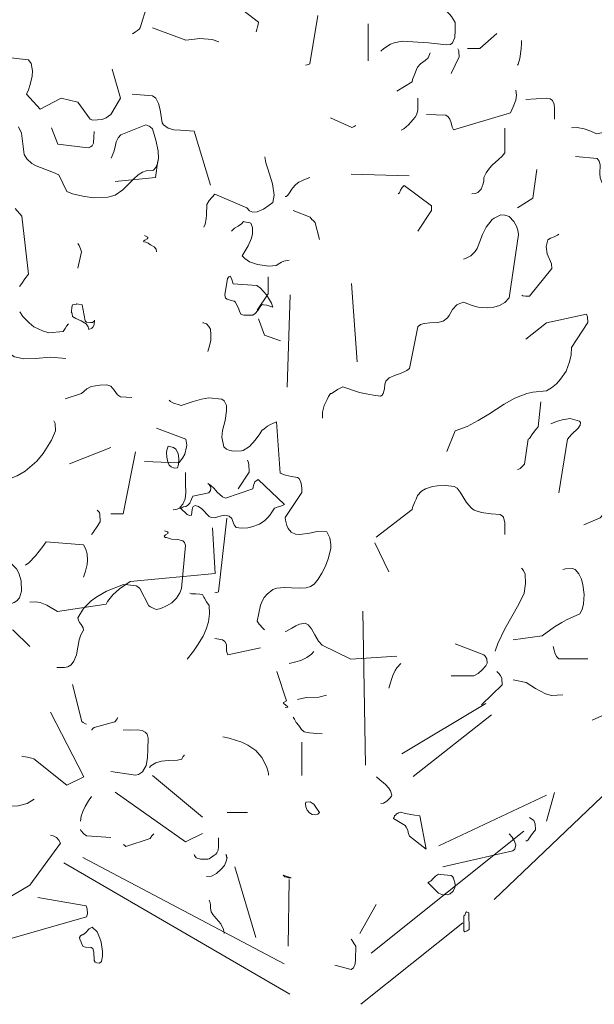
# Model space of a CAD drawing. Header units: metres. Extents: x 180716 to 180809, y 418548 to 418668.
# Tile 62 of 148: x 180798.457 to 180798.957, y 418576.149 to 418577.005. Entities that reach past the tile are written whole.
import ezdxf

# ---------------------------------------------------------------- set-up
doc = ezdxf.new("R2010")
doc.units = ezdxf.units.M
doc.layers.get('0').update_dxf_attribs({"color": 30, "lineweight": 0})
doc.layers.add('B-WE-GR-BOOM-SD', color=253, linetype='Continuous', lineweight=0)

# ---------------------------------------------------------------- blocks, each defined once
blk = doc.blocks.new('SGR-BOOM_S02_G_ZIJ-D')
at = {"flags": 128}
for points in [[(-0.4293, 6.6299), (-0.3137, 6.6722), (-0.3026, 6.6655), (-0.2948, 6.66), (-0.2859, 6.6522), (-0.2748, 6.6344), (-0.2703, 6.6066), (-0.2714, 6.5677), (-0.2703, 6.5376), (-0.267, 6.5243), (-0.2547, 6.5143), (-0.2314, 6.5098), (-0.1613, 6.4564), (-0.1624, 6.4487), (-0.1647, 6.4398), (-0.1669, 6.4309), (-0.1702, 6.4231)], [(-0.6017, 6.4164), (-0.5973, 6.4175), (-0.5895, 6.4231), (-0.5828, 6.4275), (-0.5772, 6.432), (-0.5739, 6.4364), (-0.525, 6.5955)], [(0.2635, 6.3552), (0.2746, 6.3652), (0.298, 6.3797), (0.3102, 6.3853), (0.338, 6.3908), (0.4303, 6.3853), (0.4926, 6.3775), (0.5059, 6.3786), (0.5137, 6.3842), (0.5215, 6.4031), (0.5226, 6.4275), (0.5226, 6.4553), (0.5104, 6.4765), (0.5026, 6.4842), (0.4948, 6.492), (0.4804, 6.5009), (0.4648, 6.5087), (0.4615, 6.5076), (0.4537, 6.5065), (0.4448, 6.5009), (0.4403, 6.4965), (0.4359, 6.4931)], [(0.0022, 6.3074), (0.0077, 6.3085), (0.0111, 6.3096), (0.0144, 6.3108), (0.0166, 6.3119), (0.0444, 6.4798)], [(-0.5305, 6.4364), (-0.4149, 6.3942), (-0.3937, 6.3964), (-0.3659, 6.3997), (-0.3226, 6.3964), (-0.2992, 6.3886)], [(0.2201, 6.3219), (0.2201, 6.4509)], [(0.566, 6.3652), (0.6082, 6.3652), (0.6672, 6.4175)], [(0.7395, 6.3074), (0.7417, 6.3108), (0.7473, 6.3308), (0.7528, 6.3641), (0.7539, 6.3819), (0.7539, 6.3931)], [(0.5093, 6.2785), (0.5371, 6.3363), (0.536, 6.353), (0.5349, 6.3564), (0.5315, 6.3641)], [(-1.0655, 6.3263), (-1.0499, 6.3319), (-1.0343, 6.3341), (-0.962, 6.3252), (-0.9531, 6.313), (-0.9487, 6.2874), (-0.9498, 6.2685), (-0.9565, 6.2396), (-0.962, 6.2218), (-0.9687, 6.2062), (-0.9209, 6.154), (-0.8486, 6.1929), (-0.7908, 6.1784), (-0.7474, 6.1195), (-0.7385, 6.1161), (-0.7062, 6.1184), (-0.6918, 6.1239), (-0.6751, 6.135), (-0.6417, 6.1929), (-0.6707, 6.293)], [(0.3202, 6.2162), (0.3736, 6.2496), (0.3747, 6.2574), (0.3825, 6.2774), (0.3881, 6.2919), (0.3914, 6.2996), (0.4025, 6.3119), (0.4103, 6.3174), (0.4181, 6.323), (0.4292, 6.333), (0.4359, 6.3497)], [(0.4225, 6.135), (0.4904, 6.1328), (0.4982, 6.1273), (0.5037, 6.1195), (0.5082, 6.1061), (0.5126, 6.0917), (0.5171, 6.0828), (0.715, 6.1417), (0.725, 6.1617), (0.7339, 6.1851), (0.7361, 6.2029), (0.7339, 6.2207)], [(-0.6017, 6.2062), (-0.5305, 6.2007), (-0.5194, 6.1918), (-0.5094, 6.174), (-0.5038, 6.1517), (-0.4972, 6.1061), (-0.4927, 6.0995), (-0.476, 6.0883), (-0.456, 6.0828), (-0.4327, 6.0806), (-0.386, 6.0772), (-0.3292, 5.8904)], [(0.3347, 6.0806), (0.3436, 6.0861), (0.3603, 6.0995), (0.3758, 6.1173), (0.3836, 6.1261), (0.3892, 6.1373), (0.3925, 6.1517), (0.3925, 6.1918)], [(0.7684, 6.1873), (0.8407, 6.1918), (0.8529, 6.1895), (0.8618, 6.184), (0.8674, 6.1717), (0.8685, 6.1551), (0.8685, 6.1195)], [(-0.9968, 6.0925), (-0.9868, 6.0702), (-0.9768, 5.9968), (-0.9679, 5.9812), (-0.9501, 5.9657), (-0.9356, 5.9568), (-0.8745, 5.9334), (-0.8567, 5.9256), (-0.8289, 5.8678), (-0.8089, 5.86), (-0.7733, 5.8511), (-0.7355, 5.8456), (-0.6854, 5.8478), (-0.661, 5.8556), (-0.6332, 5.8734), (-0.5953, 5.9123), (-0.5809, 5.9256), (-0.5653, 5.9356), (-0.552, 5.9401), (-0.5308, 5.9412), (-0.5275, 5.9423), (-0.5186, 5.9512), (-0.5131, 5.9657), (-0.5097, 5.9824), (-0.5108, 6.009), (-0.5186, 6.0469), (-0.5308, 6.0858), (-0.5386, 6.0925), (-0.542, 6.0947), (-0.5542, 6.0991), (-0.6409, 6.0647), (-0.6498, 6.0546), (-0.6565, 6.0402), (-0.661, 6.0235), (-0.6654, 6.0057), (-0.6743, 5.9835)], [(0.0889, 6.1239), (0.1634, 6.0906), (0.1667, 6.0917), (0.1712, 6.0939), (0.1745, 6.0961), (0.1768, 6.0972)], [(-0.882, 6.0894), (-0.8597, 6.0327), (-0.7541, 6.0194), (-0.7507, 6.0205), (-0.7463, 6.0227), (-0.7407, 6.0272), (-0.7363, 6.0361), (-0.7352, 6.0583), (-0.7341, 6.0761)], [(0.5804, 5.8592), (0.5927, 5.8604), (0.596, 5.8626), (0.6016, 5.8648), (0.6094, 5.8726), (0.6127, 5.8759), (0.6205, 5.8948), (0.6227, 5.9048), (0.6227, 5.916), (0.6305, 5.9326), (0.6416, 5.9493), (0.6516, 5.9593), (0.6739, 5.9794), (0.6861, 5.9905), (0.6961, 6.0027), (0.6961, 6.0883)], [(0.9274, 6.0894), (0.9474, 6.0906), (0.9719, 6.0861), (0.9953, 6.0772), (1.0142, 6.0683), (1.1187, 6.0894)], [(-0.9935, 5.5375), (-0.9857, 5.5475), (-0.9746, 5.5642), (-0.9623, 5.5809), (-0.9857, 5.7822), (-1.0079, 5.8089)], [(-0.6607, 5.9026), (-0.5205, 5.916), (-0.5116, 5.9749)], [(-0.3515, 5.7436), (-0.347, 5.7547), (-0.3437, 5.7725), (-0.3426, 5.787), (-0.3415, 5.8225), (-0.3337, 5.837), (-0.3137, 5.8581), (-0.2025, 5.8114), (-0.1925, 5.8003), (-0.1813, 5.7959), (-0.1658, 5.797), (-0.1446, 5.807), (-0.1246, 5.8203), (-0.1113, 5.8292), (-0.1068, 5.8548), (-0.1135, 5.8948), (-0.1291, 5.9471), (-0.1357, 5.9671), (-0.1402, 5.9882)], [(0.9419, 5.9894), (1.0164, 5.9827), (1.0242, 5.9738), (1.0275, 5.9604), (1.0264, 5.9304), (1.0275, 5.9149), (1.0331, 5.9004), (1.0431, 5.8893)], [(0.7395, 5.8114), (0.7929, 5.8448), (0.8073, 5.9449)], [(-0.069, 5.8503), (-0.0657, 5.8503), (-0.0612, 5.8537), (-0.0557, 5.8592), (-0.0434, 5.8793), (-0.0323, 5.8926), (-0.0212, 5.9004), (-0.0112, 5.9048), (-0.0045, 5.9082), (0.0166, 5.916)], [(0.1612, 5.9282), (0.3625, 5.9226)], [(0.3247, 5.8592), (0.3291, 5.8637), (0.3324, 5.8726), (0.338, 5.8815), (0.3458, 5.8882), (0.4403, 5.8181), (0.4403, 5.8014), (0.3925, 5.7302)], [(-0.0412, 5.8014), (0.0177, 5.7781), (0.0244, 5.7703), (0.0288, 5.7669), (0.0333, 5.7625), (0.0355, 5.7592), (0.0511, 5.7013)], [(0.0611, 5.0797), (0.0611, 5.1008), (0.0667, 5.1241), (0.0767, 5.1453), (0.0822, 5.1553), (0.0889, 5.1653), (0.0922, 5.1653), (0.0978, 5.1686), (0.1134, 5.1798), (0.1323, 5.1887), (0.1901, 5.1686), (0.2135, 5.1642), (0.239, 5.1597), (0.2624, 5.1564), (0.2691, 5.1597), (0.2724, 5.1653), (0.2768, 5.182), (0.278, 5.1975), (0.2813, 5.2087), (0.2935, 5.2198), (0.3147, 5.2298), (0.3324, 5.2354), (0.3547, 5.2454), (0.3636, 5.252), (0.3925, 5.3977), (0.4025, 5.4055), (0.4147, 5.4088), (0.4348, 5.4111), (0.4626, 5.4122), (0.4815, 5.4166), (0.4959, 5.4289), (0.5015, 5.4366), (0.5137, 5.4578), (0.5282, 5.4733), (0.5393, 5.4789), (0.5515, 5.4834), (0.5816, 5.4711), (0.6027, 5.4656), (0.6349, 5.4633), (0.6572, 5.4656), (0.6772, 5.4711), (0.695, 5.4822), (0.7106, 5.4978), (0.7428, 5.718), (0.7406, 5.7336), (0.7361, 5.7469), (0.7272, 5.7636), (0.7106, 5.7814), (0.7039, 5.7836), (0.6994, 5.7847), (0.6961, 5.7858), (0.6816, 5.787), (0.6583, 5.7747), (0.6516, 5.7703), (0.6305, 5.7436), (0.6183, 5.718), (0.5994, 5.6702), (0.5927, 5.6591), (0.5771, 5.6446), (0.5615, 5.6357), (0.5515, 5.6324)], [(-0.2558, 5.7302), (-0.2447, 5.7403), (-0.2325, 5.7469), (-0.2214, 5.7558), (-0.2136, 5.7636), (-0.2103, 5.7625), (-0.1913, 5.7592), (-0.188, 5.758), (-0.1825, 5.7425), (-0.1825, 5.7202), (-0.1858, 5.7058), (-0.198, 5.6791), (-0.218, 5.6446), (-0.2091, 5.6346), (-0.1925, 5.6235), (-0.1647, 5.6146), (-0.1257, 5.6079), (-0.1002, 5.6101), (-0.0879, 5.619), (-0.0813, 5.6224), (-0.0735, 5.6257), (-0.0546, 5.629)], [(-0.5161, 5.658), (-0.5172, 5.6669), (-0.525, 5.6757), (-0.5372, 5.6824), (-0.5461, 5.688), (-0.5539, 5.6913), (-0.5606, 5.6924), (-0.5617, 5.6947), (-0.5572, 5.6991), (-0.5494, 5.7036), (-0.5472, 5.7069), (-0.5472, 5.7091), (-0.5583, 5.7147)], [(0.755, 5.5078), (0.7584, 5.5056), (0.7673, 5.5034), (0.7817, 5.5034), (0.8596, 5.6001), (0.8574, 5.6168), (0.8429, 5.6513), (0.8396, 5.6769), (0.8451, 5.7002), (0.854, 5.7058), (0.8674, 5.7102), (0.8785, 5.7158), (0.884, 5.7191)], [(-0.7908, 5.6869), (-0.7863, 5.6802), (-0.7808, 5.6691), (-0.7774, 5.658), (-0.7908, 5.6012)], [(-0.2784, 5.5086), (-0.2695, 5.5653), (-0.2651, 5.5709), (-0.2606, 5.5731), (-0.2562, 5.5653), (-0.2495, 5.5464), (-0.1672, 5.5409), (-0.155, 5.532), (-0.1338, 5.5086), (-0.116, 5.4797), (-0.1116, 5.4652), (-0.1227, 5.4697), (-0.1327, 5.473), (-0.1438, 5.4741), (-0.1494, 5.4752), (-0.1538, 5.4708), (-0.1605, 5.4597), (-0.1639, 5.4541), (-0.1727, 5.4441), (-0.1816, 5.4385), (-0.1928, 5.4374), (-0.2128, 5.4385), (-0.2217, 5.4408), (-0.2272, 5.4486), (-0.2317, 5.4619), (-0.2406, 5.4797), (-0.2417, 5.483), (-0.2461, 5.4864), (-0.2573, 5.4886), (-0.2706, 5.493), (-0.2762, 5.4975), (-0.2784, 5.5086), (-0.2784, 5.5086)], [(-0.1658, 5.4556), (-0.128, 5.5123), (-0.128, 5.5712)], [(0.1816, 5.2752), (0.1618, 5.5481)], [(-0.0619, 5.1877), (-0.052, 5.5091)], [(-0.8133, 5.4497), (-0.8122, 5.4497), (-0.8111, 5.4652), (-0.8089, 5.4741), (-0.8033, 5.4752), (-0.7955, 5.4764), (-0.7944, 5.4775), (-0.7877, 5.4764), (-0.7755, 5.4741), (-0.7644, 5.4185), (-0.7599, 5.4141), (-0.7466, 5.4119), (-0.7388, 5.413), (-0.7344, 5.4163), (-0.7321, 5.4207), (-0.7332, 5.4041), (-0.7377, 5.3963), (-0.7421, 5.3929), (-0.7522, 5.3885), (-0.7544, 5.3974), (-0.761, 5.4074), (-0.7788, 5.4185), (-0.7977, 5.4263), (-0.8089, 5.433), (-0.81, 5.443), (-0.8111, 5.4463), (-0.8133, 5.4497), (-0.8133, 5.4497)], [(-0.9924, 5.4497), (-0.9812, 5.433), (-0.9601, 5.4107), (-0.9434, 5.3974), (-0.9134, 5.3829), (-0.8912, 5.3763), (-0.8411, 5.3807), (-0.8344, 5.3918), (-0.83, 5.3996), (-0.8233, 5.4074)], [(-0.1613, 5.4255), (-0.1413, 5.3688), (-0.0846, 5.3488)], [(0.4937, 4.964), (0.5226, 5.0363), (0.5649, 5.0508), (0.6027, 5.0719), (0.6394, 5.0941), (0.6928, 5.1286), (0.7306, 5.1497), (0.7717, 5.1653), (0.7929, 5.1697), (0.8407, 5.1753), (0.8585, 5.1853), (0.8752, 5.1987), (0.8896, 5.2153), (0.9085, 5.2431), (0.9207, 5.2754), (0.9263, 5.2999), (0.9274, 5.3254), (0.9841, 5.4122), (0.983, 5.4322), (0.9797, 5.4411), (0.8407, 5.4111), (0.7684, 5.3544)], [(-0.3559, 5.4122), (-0.3548, 5.4111), (-0.3459, 5.4088), (-0.3426, 5.4077), (-0.3348, 5.3988), (-0.3292, 5.3888), (-0.327, 5.3699), (-0.3281, 5.351), (-0.3326, 5.331), (-0.3381, 5.3121)], [(-0.8341, 5.1475), (-0.7774, 5.1653), (-0.7596, 5.182), (-0.7441, 5.1898), (-0.714, 5.1942), (-0.6896, 5.1953), (-0.6751, 5.1909), (-0.664, 5.1775), (-0.6518, 5.1608), (-0.6417, 5.1542), (-0.6028, 5.152)], [(-0.4727, 5.1419), (-0.4683, 5.1375), (-0.4594, 5.133), (-0.4304, 5.1241), (-0.3926, 5.1364), (-0.3604, 5.1464), (-0.3348, 5.1508), (-0.2892, 5.1464), (-0.2814, 5.1397), (-0.2736, 5.1241), (-0.2725, 5.1052), (-0.2781, 5.0719), (-0.287, 5.0374), (-0.2892, 5.0141), (-0.2825, 4.9796), (-0.2736, 4.9718), (-0.2614, 4.9673), (-0.247, 4.9651), (-0.2214, 4.9662), (-0.2147, 4.9673), (-0.1925, 4.9818), (-0.1736, 5.0029), (-0.1569, 5.0252), (-0.1502, 5.0374), (-0.1424, 5.043), (-0.1302, 5.0519), (-0.1202, 5.0574), (-0.099, 5.0674), (-0.0868, 4.8884), (-0.0679, 4.8817), (-0.0468, 4.8773), (-0.0256, 4.8739), (-0.0201, 4.8695), (-0.0145, 4.8572), (-0.0123, 4.8461), (-0.0112, 4.835), (-0.0112, 4.8217), (-0.069, 4.7349), (-0.0679, 4.7249), (-0.0657, 4.716), (-0.0635, 4.7071), (-0.059, 4.696), (-0.0479, 4.6838), (-0.0334, 4.6771), (-0.0179, 4.6749), (0.0155, 4.6804), (0.0422, 4.686), (0.0756, 4.6849), (0.0867, 4.6637), (0.09, 4.6404), (0.09, 4.627), (0.0811, 4.5903), (0.0711, 4.5648), (0.0589, 4.5414), (0.0455, 4.5203), (0.0322, 4.5025), (0.0188, 4.4947), (0.0044, 4.4903), (-0.0201, 4.4891), (-0.0468, 4.4903), (-0.0724, 4.4914), (-0.0979, 4.4891), (-0.1113, 4.4836), (-0.1313, 4.468), (-0.1424, 4.4558), (-0.148, 4.4458), (-0.1546, 4.4302), (-0.1658, 4.3735), (-0.1591, 4.3635), (-0.1558, 4.3601), (-0.1491, 4.3524), (-0.1458, 4.349), (-0.1413, 4.3435)], [(0.7395, 4.9017), (0.7439, 4.9028), (0.7484, 4.9051), (0.7584, 4.914), (0.7639, 4.9195), (0.7773, 5.0063), (0.7817, 5.0096), (0.7917, 5.0252), (0.8029, 5.0407), (0.8118, 5.0496), (0.8207, 5.1364)], [(0.8551, 5.0596), (0.8752, 5.0685), (0.8952, 5.0741), (0.923, 5.0786), (0.9552, 5.0697), (0.9586, 5.0652), (0.9574, 5.0552), (0.9508, 5.0452), (0.9274, 5.0229), (0.9141, 5.0063), (0.884, 4.8205)], [(-0.5583, 4.9295), (-0.4427, 4.9251), (-0.4382, 4.9262), (-0.426, 4.9407), (-0.4182, 4.9551), (-0.4127, 4.9796), (-0.4115, 4.9862), (-0.4149, 5.0063), (-0.5161, 5.0452)], [(-0.8197, 4.9206), (-0.6751, 4.9774)], [(-0.6751, 4.7471), (-0.6329, 4.7471), (-0.5895, 4.9629)], [(-0.4808, 4.9448), (-0.4819, 4.9603), (-0.4808, 4.9681), (-0.4764, 4.9826), (-0.4574, 4.9781), (-0.4497, 4.9715), (-0.4408, 4.957), (-0.4385, 4.9392), (-0.4397, 4.9192), (-0.443, 4.907), (-0.4552, 4.9058), (-0.4652, 4.9103), (-0.473, 4.917), (-0.4775, 4.927), (-0.4808, 4.9448), (-0.4808, 4.9448)], [(-0.2325, 4.8339), (-0.1947, 4.8917), (-0.1958, 4.9195), (-0.198, 4.9284), (-0.2002, 4.934)], [(-0.4583, 4.7616), (-0.4494, 4.7627), (-0.4449, 4.7638), (-0.4371, 4.7672), (-0.4327, 4.7716), (-0.4249, 4.7805), (-0.4171, 4.7994), (-0.4149, 4.8205), (-0.416, 4.8517), (-0.416, 4.8906)], [(-0.4241, 4.7713), (-0.4141, 4.7724), (-0.4085, 4.7757), (-0.4007, 4.7846), (-0.3952, 4.798), (-0.3907, 4.8091), (-0.334, 4.8202), (-0.3284, 4.828), (-0.3273, 4.8369), (-0.3284, 4.8425), (-0.3329, 4.8491), (-0.3385, 4.8525), (-0.3284, 4.8469), (-0.3162, 4.8358), (-0.3051, 4.8224), (-0.2873, 4.8069), (-0.2762, 4.8013), (-0.1816, 4.8347), (-0.1794, 4.8458), (-0.1739, 4.858), (-0.1627, 4.8669), (-0.0715, 4.7802), (-0.0782, 4.7757), (-0.0871, 4.7724), (-0.0971, 4.7702), (-0.106, 4.7668), (-0.1105, 4.7602), (-0.1149, 4.7535), (-0.1216, 4.7435), (-0.1305, 4.7335), (-0.1394, 4.7246), (-0.1583, 4.7112), (-0.185, 4.7023), (-0.1983, 4.699), (-0.2206, 4.6979), (-0.2395, 4.7001), (-0.2461, 4.709), (-0.2517, 4.7235), (-0.255, 4.7312), (-0.2639, 4.739), (-0.2795, 4.7424), (-0.284, 4.7413), (-0.2906, 4.7401), (-0.2995, 4.7379), (-0.314, 4.7335), (-0.3262, 4.7346), (-0.3329, 4.7379), (-0.3585, 4.7646), (-0.3707, 4.7724), (-0.3818, 4.7757), (-0.3885, 4.7724), (-0.3918, 4.7679), (-0.3929, 4.7613), (-0.3941, 4.7535), (-0.3952, 4.7424), (-0.4018, 4.7413), (-0.4096, 4.7446), (-0.433, 4.7668), (-0.4285, 4.7679), (-0.4274, 4.7691), (-0.4241, 4.7702), (-0.4241, 4.7713), (-0.4241, 4.7713)], [(0.2479, 4.666), (0.3736, 4.7627), (0.3747, 4.7694), (0.3825, 4.7894), (0.3869, 4.7983), (0.3914, 4.8105), (0.4058, 4.8261), (0.4192, 4.8339), (0.4437, 4.8417), (0.4615, 4.845), (0.4904, 4.8461), (0.5193, 4.8417), (0.5293, 4.8361), (0.5404, 4.8228), (0.5627, 4.7861), (0.5793, 4.7672), (0.5893, 4.7605), (0.6138, 4.7516), (0.6483, 4.7471), (0.6794, 4.7449), (0.6872, 4.7394), (0.6905, 4.736), (0.695, 4.716), (0.695, 4.6749)], [(0.9708, 4.7093), (1.0275, 4.7338), (1.0998, 4.815)], [(-0.7429, 4.6749), (-0.7374, 4.6826), (-0.7341, 4.6882), (-0.7252, 4.6993), (-0.7129, 4.7193), (-0.714, 4.746), (-0.7151, 4.7516), (-0.7229, 4.7605)], [(-0.3137, 4.4725), (-0.3081, 4.4736), (-0.3037, 4.4747), (-0.3003, 4.4758), (-0.2714, 4.7327)], [(-0.9579, 4.4399), (-0.9379, 4.441), (-0.9212, 4.4388), (-0.8978, 4.4299), (-0.8611, 4.4076), (-0.6921, 4.4332), (-0.6877, 4.4421), (-0.6687, 4.4655), (-0.6454, 4.4866), (-0.6087, 4.5122), (-0.3129, 4.54), (-0.3218, 4.699)], [(-0.8631, 4.2133), (-0.8364, 4.2133), (-0.8308, 4.2145), (-0.8252, 4.2156), (-0.8141, 4.2222), (-0.8041, 4.2345), (-0.7952, 4.2567), (-0.7908, 4.2834), (-0.7852, 4.309), (-0.7796, 4.3268), (-0.7708, 4.3423), (-0.7719, 4.3512), (-0.7785, 4.3624), (-0.7841, 4.369), (-0.7885, 4.3779), (-0.7908, 4.3857), (-0.7708, 4.418), (-0.7441, 4.4447), (-0.724, 4.4591), (-0.6907, 4.478), (-0.6317, 4.5014), (-0.6162, 4.5003), (-0.5873, 4.4969), (-0.5817, 4.4936), (-0.575, 4.488), (-0.5428, 4.4269), (-0.5372, 4.4235), (-0.5239, 4.4169), (-0.5161, 4.4146), (-0.5016, 4.418), (-0.4816, 4.4269), (-0.4627, 4.438), (-0.4471, 4.4536), (-0.4349, 4.4725), (-0.4293, 4.488), (-0.416, 4.6371), (-0.4193, 4.6471), (-0.4249, 4.6537), (-0.4427, 4.6582), (-0.4649, 4.6593), (-0.4816, 4.6649), (-0.4861, 4.6649), (-0.4894, 4.6693), (-0.4849, 4.6738), (-0.4772, 4.6793), (-0.476, 4.6815), (-0.4783, 4.6849), (-0.4883, 4.6882)], [(-0.9723, 4.5689), (-0.9612, 4.5767), (-0.9379, 4.6011), (-0.9123, 4.6334), (-0.9001, 4.6501), (-0.7711, 4.6389), (-0.7633, 4.6267), (-0.7577, 4.6078), (-0.7566, 4.5856), (-0.7577, 4.5711), (-0.7633, 4.5478), (-0.7711, 4.5266)], [(0.2435, 4.6459), (0.2913, 4.5459)], [(-1.0635, 4.3965), (-1.0591, 4.4032), (-1.0558, 4.4099), (-1.0502, 4.4187), (-1.0457, 4.4243), (-1.0368, 4.4299), (-1.0124, 4.4388), (-1.0024, 4.4443), (-0.9935, 4.4554), (-0.9868, 4.4788), (-0.9879, 4.5144), (-0.9957, 4.5411), (-1.0035, 4.5555), (-1.0368, 4.5889), (-1.0546, 4.6067), (-1.0669, 4.6167), (-1.0735, 4.6212)], [(0.6616, 4.2701), (0.6716, 4.2967), (0.6961, 4.3479), (0.7439, 4.4335), (0.7628, 4.4713), (0.7673, 4.5047), (0.7662, 4.537), (0.7606, 4.5503), (0.7539, 4.5581)], [(0.725, 4.309), (0.8251, 4.3234), (0.8685, 4.3546), (0.8941, 4.369), (0.9107, 4.379), (0.9563, 4.3991), (0.9641, 4.4146), (0.9697, 4.4346), (0.9719, 4.4669), (0.9675, 4.5003), (0.9619, 4.5203), (0.953, 4.5381), (0.9397, 4.5536), (0.9308, 4.557), (0.9063, 4.5559), (0.8974, 4.5536)], [(-0.4104, 4.2423), (-0.3882, 4.2701), (-0.3737, 4.2901), (-0.3537, 4.3223), (-0.3437, 4.3457), (-0.3359, 4.3713), (-0.3326, 4.3991), (-0.3337, 4.4291), (-0.3426, 4.4413), (-0.3493, 4.4536), (-0.3515, 4.458), (-0.3571, 4.4669), (-0.3659, 4.468), (-0.3793, 4.4691), (-0.3949, 4.4691), (-0.4004, 4.4713)], [(0.2108, 3.8736), (0.2009, 4.4091)], [(2.5589, 4.4157), (2.5655, 4.4146), (2.6011, 4.4113), (2.6089, 4.4024), (2.6134, 4.3924), (2.6156, 4.3735), (2.6145, 4.3401), (2.6167, 4.3145), (2.6323, 4.3045), (2.659, 4.299), (2.6901, 4.3001), (2.7335, 4.3034), (2.7757, 4.3001)], [(-1.058, 4.3676), (-1.0524, 4.3654), (-1.0424, 4.3565), (-1.0357, 4.3509), (-1.0235, 4.3442), (-1.0157, 4.3431), (-0.9579, 4.2864)], [(-0.069, 4.3379), (-0.0646, 4.339), (-0.0457, 4.3501), (-0.0323, 4.3579), (-0.019, 4.3635), (0.001, 4.3668), (0.0111, 4.3613), (0.0233, 4.3479), (0.0344, 4.3268), (0.0466, 4.3045), (0.06, 4.2901), (0.1601, 4.2423), (0.3202, 4.2523)], [(-0.3137, 4.3134), (-0.307, 4.3123), (-0.287, 4.309), (-0.2792, 4.3034), (-0.2736, 4.2934), (-0.2725, 4.2701), (-0.2681, 4.2567), (-0.1546, 4.2812)], [(0.5093, 4.1844), (0.5871, 4.1844), (0.6027, 4.1922), (0.6171, 4.2044), (0.6294, 4.2189), (0.6338, 4.2278), (0.6327, 4.2434), (0.6272, 4.2523), (0.6227, 4.2567), (0.5226, 4.2956)], [(0.864, 4.2856), (0.8674, 4.2734), (0.8696, 4.2645), (0.8752, 4.2512), (0.884, 4.2434), (0.9841, 4.2434)], [(-0.0546, 4.2267), (-0.0323, 4.2322), (-0.0145, 4.2378), (0.0066, 4.2478), (0.0222, 4.2589), (0.0311, 4.2689)], [(0.2913, 4.1411), (0.2969, 4.1566), (0.3024, 4.1744), (0.3058, 4.1855), (0.3135, 4.2022), (0.3202, 4.2122), (0.3336, 4.2267)], [(-0.069, 4.0743), (-0.0612, 4.0754), (-0.0601, 4.0766), (-0.0679, 4.0832), (-0.0724, 4.0866), (-0.0746, 4.0877), (-0.0746, 4.091), (-0.0646, 4.0966), (-0.0979, 4.1989)], [(0.6138, 4.0832), (0.6861, 4.1533), (0.685, 4.1744), (0.6805, 4.1855), (0.6739, 4.1933), (0.6672, 4.1989)], [(0.725, 4.17), (0.7695, 4.1611), (0.8018, 4.1399), (0.8373, 4.121), (0.8574, 4.1155), (0.8974, 4.1177)], [(-0.8086, 4.1544), (-0.7763, 4.0254), (-0.7719, 4.0221), (-0.7641, 4.0176), (-0.7607, 4.0154)], [(-0.0256, 4.1021), (0.0044, 4.1088), (0.0478, 4.1099), (0.0744, 4.1166)], [(2.5311, 4.002), (2.5878, 3.9598), (2.6145, 3.9631), (2.6401, 3.9731), (2.6623, 3.9865), (2.6945, 4.0143), (2.7123, 4.0354), (2.7357, 4.0721), (2.7468, 4.0988), (2.7457, 4.1188), (2.7424, 4.1266)], [(0.3372, 3.9127), (0.629, 4.0877)], [(0.9997, 4.0298), (1.1287, 4.0877)], [(-0.9857, 3.905), (-0.9812, 3.9038), (-0.9657, 3.9016), (-0.9512, 3.8972), (-0.9434, 3.895), (-0.8289, 3.8038), (-0.7699, 3.8327), (-0.8856, 4.0573)], [(-0.7429, 3.9965), (-0.7418, 3.9965), (-0.7385, 4.0009), (-0.7341, 4.0043), (-0.6618, 4.0243), (-0.6595, 4.0265), (-0.6573, 4.0298), (-0.654, 4.0343), (-0.6529, 4.0376), (-0.6529, 4.0387)], [(-0.0412, 4.0399), (-0.0368, 4.0332), (-0.0301, 4.0221), (-0.0212, 4.0109), (-0.0123, 3.9976), (-0.0023, 3.9898), (0.0155, 3.9854), (0.0411, 3.9831), (0.06, 3.982)], [(0.3762, 3.8346), (0.6489, 4.0487)], [(-0.6751, 3.8519), (-0.5895, 3.8386), (-0.5795, 3.8408), (-0.565, 3.8508), (-0.5528, 3.8719), (-0.5483, 3.8986), (-0.5472, 3.9286), (-0.5461, 3.9676), (-0.5494, 3.9809), (-0.5561, 3.9887), (-0.5661, 3.9943), (-0.5839, 3.9965), (-0.6117, 3.9954), (-0.6329, 3.9965)], [(-0.2859, 3.972), (-0.2636, 3.9676), (-0.2192, 3.9531), (-0.1991, 3.9431), (-0.1713, 3.9242), (-0.1569, 3.9086), (-0.1502, 3.8997), (-0.1335, 3.8686), (-0.128, 3.8508), (-0.1268, 3.843), (-0.1268, 3.8386)], [(-0.0112, 3.8375), (-0.0112, 3.9531)], [(-0.5405, 3.8653), (-0.5361, 3.8708), (-0.5194, 3.8819), (-0.4994, 3.8875), (-0.476, 3.8897), (-0.4438, 3.8908), (-0.4282, 3.8942), (-0.4271, 3.8975), (-0.4249, 3.902), (-0.4204, 3.9075), (-0.4204, 3.9097)], [(-0.5305, 3.8375), (-0.3571, 3.6929)], [(0.2635, 3.7407), (0.2735, 3.7418), (0.2846, 3.7485), (0.2969, 3.7596), (0.3013, 3.7652), (0.3024, 3.7696), (0.298, 3.7841), (0.2924, 3.793), (0.2802, 3.8063), (0.2668, 3.8174), (0.2613, 3.8208), (0.249, 3.833)], [(-0.6607, 3.7796), (-0.416, 3.6072), (-0.3571, 3.6362)], [(0.6588, 3.4064), (1.0579, 3.7861)], [(-1.1014, 3.7504), (-1.0836, 3.7404), (-1.0535, 3.7326), (-1.0313, 3.7304), (-0.9979, 3.7326), (-0.9668, 3.7404), (-0.9423, 3.7548)], [(-0.7808, 3.6784), (-0.7785, 3.6962), (-0.773, 3.7129), (-0.7652, 3.7296), (-0.753, 3.7496), (-0.7429, 3.7641)], [(0.4659, 3.5928), (0.8407, 3.7696)], [(0.8407, 3.6784), (0.8685, 3.7785)], [(0.0177, 3.7462), (0.0255, 3.7418), (0.0311, 3.7373), (0.0377, 3.7273), (0.0511, 3.7084), (0.0444, 3.7028), (0.0366, 3.7006), (0.0255, 3.7017), (0.0155, 3.7073), (0.0077, 3.7173), (0.0033, 3.7284), (0.0022, 3.7395), (0.0033, 3.7451), (0.0177, 3.7462), (0.0177, 3.7462)], [(-0.2703, 3.7084), (-0.2002, 3.7084)], [(0.3113, 3.6973), (0.3158, 3.7006), (0.3191, 3.7039), (0.3224, 3.7051), (0.3258, 3.7073), (0.3336, 3.7106), (0.3491, 3.7051), (0.3825, 3.6995), (0.3992, 3.6973), (0.4214, 3.5816), (0.3636, 3.6261), (0.3614, 3.6328), (0.3591, 3.6394), (0.358, 3.6472), (0.3525, 3.6583), (0.3491, 3.6639), (0.308, 3.6884), (0.3091, 3.6917), (0.3102, 3.6928), (0.3113, 3.6962), (0.3113, 3.6973), (0.3113, 3.6973)], [(0.7684, 3.6106), (0.7717, 3.6106), (0.7762, 3.6139), (0.7817, 3.6206), (0.7884, 3.6317), (0.8018, 3.6484), (0.8006, 3.6695), (0.7962, 3.6806), (0.7817, 3.6918)], [(-0.7808, 3.6495), (-0.7796, 3.6462), (-0.7696, 3.6351), (-0.7607, 3.6273), (-0.6751, 3.6217)], [(0.23, 3.2193), (0.7617, 3.6443)], [(-1.217, 3.3033), (-0.9579, 3.4568), (-0.8511, 3.6025), (-0.8567, 3.6125), (-0.8645, 3.6214), (-0.8767, 3.628), (-0.8856, 3.6303)], [(-0.6317, 3.5972), (-0.6273, 3.5939), (-0.6228, 3.5906), (-0.5383, 3.6184), (-0.5328, 3.6273), (-0.5261, 3.6351)], [(-0.386, 3.5628), (-0.3849, 3.5594), (-0.3782, 3.5516), (-0.3637, 3.5461), (-0.3381, 3.5472), (-0.3337, 3.5483), (-0.3248, 3.5539), (-0.317, 3.5594), (-0.3103, 3.5639), (-0.307, 3.5683), (-0.3026, 3.5783), (-0.3014, 3.5895), (-0.3003, 3.6017), (-0.3003, 3.6206)], [(0.4792, 3.5194), (0.7239, 3.5761), (0.7306, 3.5817), (0.7339, 3.5961), (0.7284, 3.6117), (0.7206, 3.6228), (0.7106, 3.6351)], [(-0.3426, 3.486), (-0.3248, 3.4871), (-0.3081, 3.4972), (-0.2914, 3.5116), (-0.2803, 3.525), (-0.2748, 3.5361), (-0.2703, 3.5516), (-0.2725, 3.555), (-0.2736, 3.5594), (-0.2748, 3.5628)], [(-0.0532, 3.0775), (-0.8389, 3.5335)], [(-0.0718, 3.1825), (-0.7726, 3.5523)], [(-0.2436, 3.5194), (-0.1713, 3.2747)], [(-0.076, 3.4913), (-0.0704, 3.4857), (-0.0638, 3.4835), (-0.0571, 3.4813), (-0.0482, 3.4813), (-0.076, 3.4913)], [(0.4359, 3.4704), (0.4392, 3.4715), (0.4437, 3.4771), (0.4481, 3.4815), (0.4537, 3.4871), (0.4648, 3.4949), (0.4715, 3.4938), (0.5082, 3.4904), (0.5137, 3.486), (0.5171, 3.4804), (0.5226, 3.4593), (0.5215, 3.4482), (0.5159, 3.4348), (0.5048, 3.4259), (0.4948, 3.4226), (0.4759, 3.4237), (0.4648, 3.4281), (0.4281, 3.466), (0.4314, 3.4671), (0.4325, 3.4682), (0.4359, 3.4693), (0.4359, 3.4704), (0.4359, 3.4704)], [(-0.059, 3.2447), (-0.0546, 3.476)], [(-1.0635, 3.2688), (-1.0624, 3.2655), (-1.0591, 3.2599), (-0.7599, 3.3456), (-0.7566, 3.3567), (-0.7577, 3.3745), (-0.761, 3.3845), (-0.9301, 3.4134)], [(-0.3337, 3.4037), (-0.3304, 3.3948), (-0.3292, 3.3882), (-0.3292, 3.3759), (-0.3259, 3.3637), (-0.3204, 3.3537), (-0.3092, 3.3403), (-0.2925, 3.3214), (-0.2837, 3.3025), (-0.2814, 3.2881)], [(0.1912, 3.2881), (0.2479, 3.3893)], [(0.5526, 3.3069), (0.5526, 3.3492), (0.556, 3.3525), (0.5593, 3.3614), (0.5627, 3.3636), (0.5704, 3.3603), (0.5716, 3.3025), (0.5649, 3.2969), (0.556, 3.2936), (0.5526, 3.298), (0.5526, 3.3069), (0.5526, 3.3069)], [(0.1947, 3.042), (0.5491, 3.3257)], [(-0.7763, 3.2836), (-0.773, 3.2836), (-0.7641, 3.2902), (-0.7507, 3.3047), (-0.7407, 3.3103), (-0.7229, 3.2936), (-0.714, 3.2725), (-0.7096, 3.258), (-0.7051, 3.2257), (-0.7051, 3.2091), (-0.7085, 3.1913), (-0.7151, 3.1846), (-0.724, 3.1857), (-0.7296, 3.189), (-0.7341, 3.1946), (-0.7352, 3.2235), (-0.7385, 3.2358), (-0.7441, 3.2391), (-0.7641, 3.2402), (-0.7719, 3.2435), (-0.7763, 3.2513), (-0.7785, 3.258), (-0.783, 3.268), (-0.7841, 3.2747), (-0.7808, 3.2802), (-0.7763, 3.2836), (-0.7763, 3.2836)], [(0.1045, 3.178), (0.1612, 3.1635), (0.169, 3.1691), (0.1745, 3.1824), (0.1756, 3.198), (0.1768, 3.2436), (0.1712, 3.2525), (0.1645, 3.2636), (0.1612, 3.2681)]]:
    blk.add_lwpolyline(points, dxfattribs=at)

msp = doc.modelspace()

# ---------------------------------------------------------------- block references
at = {"layer": 'B-WE-GR-BOOM-SD'}
for p, xscale, yscale, zscale in [((180797.62979, 418575.36695), 0.3125, 0.3125, 0.3125), ((180798.70518, 418575.38878), 0.25, 0.25, 0.25)]:
    msp.add_blockref('SGR-BOOM_S02_G_ZIJ-D', p, dxfattribs=dict(at, xscale=xscale, yscale=yscale, zscale=zscale))

doc.saveas('drawing.dxf')
